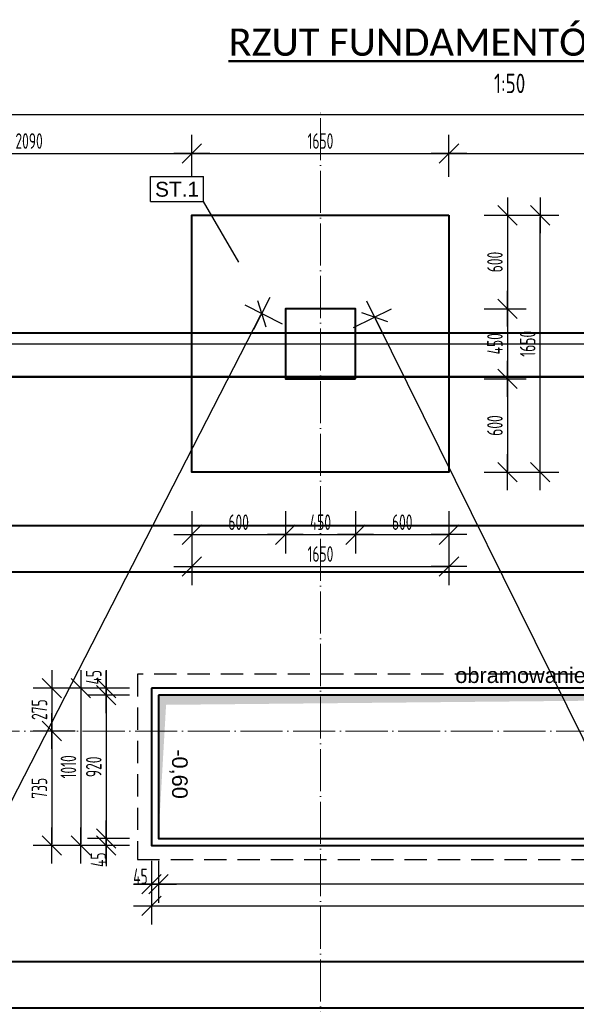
# Model space of a CAD drawing. Extents: x 64462 to 126444, y -56085 to -716.
# Tile 5 of 90: x 80062 to 83635, y -11675 to -5352. Entities that reach past the tile are written whole.
import ezdxf
from ezdxf.enums import TextEntityAlignment as Align

# ---------------------------------------------------------------- set-up
doc = ezdxf.new("R2010")
doc.units = 0
doc.header["$LTSCALE"] = 11.25
doc.linetypes.add('DASHED', pattern=[19.05, 12.7, -6.35])
doc.linetypes.add('GCAD_ISO04W100', pattern=[30, 24, -3, 0, -3])
for name, color, linetype, lineweight in [('--K_Fundamenty_lawy_przekroj', 41, 'Continuous', 40), ('M_Opisy inne', 7, 'Continuous', 25), ('M_Osie', 1, 'GCAD_ISO04W100', 15), ('M_Teksty duże', 3, 'Continuous', 50), ('M_Teksty średnie', 152, 'Continuous', 25)]:
    doc.layers.add(name, color=color, linetype=linetype, lineweight=lineweight)
for name, color, linetype in [('--TW_Wymiary', 1, 'Continuous'), ('111_wytyczne_grube', 220, 'Continuous'), ('111_wytyczne_hatch', 11, 'Continuous'), ('111_WYTYCZNE_OPIS', 7, 'Continuous'), ('TS_LINIE_WIDOCZNE', 7, 'Continuous'), ('TS_OPISY', 7, 'Continuous'), ('TS_OPISY_LINIE', 7, 'Continuous'), ('TS_OPISY_RAMKA', 7, 'Continuous'), ('Wymiarowanie - Poziomy', 7, 'Continuous')]:
    doc.layers.add(name, color=color, linetype=linetype)
doc.styles.add('ARIAL', font='arial.ttf')
doc.styles.add('GENERATED_STYLE_2', font='ARIAL.TTF')
doc.styles.add('MCAD_TD', font='calibri.ttf')
doc.styles.add('MCAD_TS', font='GENISO.SHX', dxfattribs={"width": 0.8})
doc.styles.add('MCAD_TWYM', font='GENISO.SHX', dxfattribs={"width": 0.7})
doc.dimstyles.new('MCAD_KR_50 [mm]', dxfattribs={"dimscale": 5, "dimtxt": 20, "dimasz": 2, "dimexe": 24, "dimexo": 0, "dimgap": 0, "dimtad": 0, "dimdec": 1, "dimrnd": 0.5, "dimzin": 9, "dimdsep": 46, "dimtxsty": 'MCAD_TWYM', "dimblk": 'MC_WYM_KR', "dimcen": 0, "dimdle": 20, "dimclrd": 256, "dimclre": 256, "dimclrt": 7, "dimazin": 0, "dimtfac": 0.033333, "dimtdec": 1, "dimtmove": 0, "dimatfit": 3, "dimldrblk": 'MC_WYM_ST', "dimfxl": 30, "dimfxlon": 1, "dimtvp": 0.8, "dimtolj": 1, "dimarcsym": 0})

# ---------------------------------------------------------------- blocks, each defined once
blk = doc.blocks.new('eoprz')
blk = doc.blocks.new('Part-55396215-2713 - 1634')
at = {"layer": 'TS_LINIE_WIDOCZNE', "color": 1, "linetype": 'Continuous'}
for p, q in [((36975, 19553.2), (36975, 20003.2)), ((36975, 20003.2), (37425, 20003.2)), ((37425, 20003.2), (37425, 19553.2)), ((37425, 19553.2), (36975, 19553.2))]:
    blk.add_line(p, q, dxfattribs=at)
blk = doc.blocks.new('Part-55396215-2773 - 1634')
at = {"layer": 'TS_LINIE_WIDOCZNE', "color": 1, "linetype": 'Continuous'}
for p, q in [((36375, 20603.2), (38025, 20603.2)), ((36375, 18953.2), (36375, 20603.2)), ((38025, 20603.2), (38025, 18953.2)), ((38025, 18953.2), (36375, 18953.2))]:
    blk.add_line(p, q, dxfattribs=at)
blk = doc.blocks.new('Mark-55396215-2781 - 1634')
blk.add_wipeout([(36420.2, 20722.6), (36420.2, 20822.6), (36138.8, 20822.6), (36138.8, 20722.6)]).dxf.layer = 'TS_OPISY_LINIE'
blk.add_wipeout([(36420.2, 20722.6), (36420.2, 20822.6), (36138.8, 20822.6), (36138.8, 20722.6)]).dxf.layer = 'TS_OPISY_LINIE'
at = {"layer": 'TS_OPISY_LINIE', "linetype": 'Continuous'}
blk.add_line((36675.2, 20302.9), (36450.2, 20692.6), dxfattribs=at)
at = {"layer": 'TS_OPISY_RAMKA', "linetype": 'Continuous'}
for p, q in [((36108.8, 20852.6), (36450.2, 20852.6)), ((36108.8, 20692.6), (36108.8, 20852.6)), ((36450.2, 20692.6), (36450.2, 20852.6)), ((36108.8, 20692.6), (36450.2, 20692.6))]:
    blk.add_line(p, q, dxfattribs=at)
at = {"layer": 'TS_OPISY', "style": 'ARIAL'}
blk.add_text('ST.1', height=95.51, dxfattribs=at).set_placement((36138.8, 20722.6))
blk = doc.blocks.new('MC_WYM_KR')
at = {"linetype": 'ByBlock'}
blk.add_line((11.52, 0), (-11.52, 0), dxfattribs=at)
at = {"color": 7, "linetype": 'ByBlock'}
blk.add_line((6.24, 6.24), (-6.24, -6.24), dxfattribs=at)
blk = doc.blocks.new('*D4825')
at = {"layer": '--TW_Wymiary', "lineweight": -2}
for p, q in [((79077, -6361.7), (79077, -6091.7)), ((81167.2, -6361.7), (81167.2, -6091.7)), ((79087, -6211.7), (81157.2, -6211.7))]:
    blk.add_line(p, q, dxfattribs=at)
at = {"layer": 'Defpoints', "color": 0}
for p in [(81167.2, -6211.7), (79077, -6608.5), (81167.2, -6608.5)]:
    blk.add_point(p, dxfattribs=at)
at = {"layer": '--TW_Wymiary', "linetype": 'ByBlock', "lineweight": -2, "xscale": 10, "yscale": 10, "zscale": 10, "rotation": 180}
blk.add_blockref('MC_WYM_KR', (79077, -6211.7), dxfattribs=at)
at = {"layer": '--TW_Wymiary', "linetype": 'ByBlock', "lineweight": -2, "xscale": 10, "yscale": 10, "zscale": 10}
blk.add_blockref('MC_WYM_KR', (81167.2, -6211.7), dxfattribs=at)
at = {"layer": '--TW_Wymiary', "color": 7, "insert": (80122.1, -6131.7), "char_height": 100, "attachment_point": 5, "style": 'MCAD_TWYM'}
blk.add_mtext('\\A1;2090', dxfattribs=at)
blk = doc.blocks.new('MC_WYM_ST')
blk.add_solid([(0, 0), (-14.68, 3), (-14.68, -3), (0, 0)])
blk = doc.blocks.new('*D4826')
at = {"layer": '--TW_Wymiary', "lineweight": -2}
for p, q in [((81167.2, -6361.7), (81167.2, -6091.7)), ((82817.2, -6361.7), (82817.2, -6091.7)), ((81177.2, -6211.7), (82807.2, -6211.7))]:
    blk.add_line(p, q, dxfattribs=at)
at = {"layer": 'Defpoints', "color": 0}
for p in [(82817.2, -6211.7), (81167.2, -6608.5), (82817.2, -6608.5)]:
    blk.add_point(p, dxfattribs=at)
at = {"layer": '--TW_Wymiary', "linetype": 'ByBlock', "lineweight": -2, "xscale": 10, "yscale": 10, "zscale": 10, "rotation": 180}
blk.add_blockref('MC_WYM_KR', (81167.2, -6211.7), dxfattribs=at)
at = {"layer": '--TW_Wymiary', "linetype": 'ByBlock', "lineweight": -2, "xscale": 10, "yscale": 10, "zscale": 10}
blk.add_blockref('MC_WYM_KR', (82817.2, -6211.7), dxfattribs=at)
at = {"layer": '--TW_Wymiary', "color": 7, "insert": (81992.2, -6131.7), "char_height": 100, "attachment_point": 5, "style": 'MCAD_TWYM'}
blk.add_mtext('\\A1;1650', dxfattribs=at)
blk = doc.blocks.new('*D4827')
at = {"layer": '--TW_Wymiary', "lineweight": -2}
for p, q in [((82817.2, -6361.7), (82817.2, -6091.7)), ((84767.2, -6361.7), (84767.2, -6091.7)), ((82827.2, -6211.7), (84757.2, -6211.7))]:
    blk.add_line(p, q, dxfattribs=at)
at = {"layer": 'Defpoints', "color": 0}
for p in [(84767.2, -6211.7), (82817.2, -6608.5), (84767.2, -6608.5)]:
    blk.add_point(p, dxfattribs=at)
at = {"layer": '--TW_Wymiary', "linetype": 'ByBlock', "lineweight": -2, "xscale": 10, "yscale": 10, "zscale": 10, "rotation": 180}
blk.add_blockref('MC_WYM_KR', (82817.2, -6211.7), dxfattribs=at)
at = {"layer": '--TW_Wymiary', "linetype": 'ByBlock', "lineweight": -2, "xscale": 10, "yscale": 10, "zscale": 10}
blk.add_blockref('MC_WYM_KR', (84767.2, -6211.7), dxfattribs=at)
at = {"layer": '--TW_Wymiary', "color": 7, "insert": (83792.2, -6131.7), "char_height": 100, "attachment_point": 5, "style": 'MCAD_TWYM'}
blk.add_mtext('\\A1;1950', dxfattribs=at)
blk = doc.blocks.new('*D4831')
at = {"layer": '--TW_Wymiary', "lineweight": -2}
for p, q in [((77427, -6111.7), (77427, -5841.7)), ((90157.2, -6111.7), (90157.2, -5841.7)), ((77437, -5961.7), (90147.2, -5961.7))]:
    blk.add_line(p, q, dxfattribs=at)
at = {"layer": 'Defpoints', "color": 0}
for p in [(90157.2, -5961.7), (77427, -6608.5), (90157.2, -6608.5)]:
    blk.add_point(p, dxfattribs=at)
at = {"layer": '--TW_Wymiary', "linetype": 'ByBlock', "lineweight": -2, "xscale": 10, "yscale": 10, "zscale": 10, "rotation": 180}
blk.add_blockref('MC_WYM_KR', (77427, -5961.7), dxfattribs=at)
at = {"layer": '--TW_Wymiary', "linetype": 'ByBlock', "lineweight": -2, "xscale": 10, "yscale": 10, "zscale": 10}
blk.add_blockref('MC_WYM_KR', (90157.2, -5961.7), dxfattribs=at)
at = {"layer": '--TW_Wymiary', "color": 7, "insert": (83792.1, -5881.7), "char_height": 100, "attachment_point": 5, "style": 'MCAD_TWYM'}
blk.add_mtext('\\A1;12730', dxfattribs=at)
blk = doc.blocks.new('*D4851')
at = {"layer": '--TW_Wymiary', "lineweight": -2}
for p, q in [((77269.9, -7433.5), (76999.9, -7433.5)), ((77119.9, -14710.5), (77119.9, -7443.5)), ((77269.9, -14720.5), (76999.9, -14720.5))]:
    blk.add_line(p, q, dxfattribs=at)
at = {"layer": 'Defpoints', "color": 0}
for p in [(77119.9, -7433.5), (81992.2, -7433.5), (78252.2, -14720.5)]:
    blk.add_point(p, dxfattribs=at)
at = {"layer": '--TW_Wymiary', "linetype": 'ByBlock', "lineweight": -2, "xscale": 10, "yscale": 10, "zscale": 10}
for p, rotation in [((77119.9, -7433.5), 90), ((77119.9, -14720.5), 270)]:
    blk.add_blockref('MC_WYM_KR', p, dxfattribs=dict(at, rotation=rotation))
at = {"layer": '--TW_Wymiary', "color": 7, "insert": (77039.9, -11077), "char_height": 100, "attachment_point": 5, "rotation": 90, "style": 'MCAD_TWYM'}
blk.add_mtext('\\A1;7287', dxfattribs=at)
blk = doc.blocks.new('*D4853')
at = {"layer": '--TW_Wymiary', "lineweight": -2}
for p, q in [((81748.5, -7308.4), (81508.3, -7185.1)), ((77879.7, -14518), (81610.5, -7248.8)), ((78008.5, -14595.4), (77768.3, -14472.1))]:
    blk.add_line(p, q, dxfattribs=at)
at = {"layer": 'Defpoints', "color": 0}
for p in [(81615.1, -7239.9), (81992.2, -7433.5), (78252.2, -14720.5)]:
    blk.add_point(p, dxfattribs=at)
at = {"layer": '--TW_Wymiary', "linetype": 'ByBlock', "lineweight": -2, "xscale": 10, "yscale": 10, "zscale": 10}
for p, rotation in [((81615.1, -7239.9), 62.83116613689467), ((77875.1, -14526.9), 242.8311661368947)]:
    blk.add_blockref('MC_WYM_KR', p, dxfattribs=dict(at, rotation=rotation))
at = {"layer": '--TW_Wymiary', "color": 7, "insert": (79673.9, -10846.9), "char_height": 100, "attachment_point": 5, "rotation": 62.83117, "style": 'MCAD_TWYM'}
blk.add_mtext('\\A1;8191', dxfattribs=at)
blk = doc.blocks.new('*D4854')
at = {"layer": '--TW_Wymiary', "lineweight": -2}
for p, q in [((82205.4, -7328.2), (82447.5, -7208.6)), ((82344.3, -7270.7), (85935.5, -14539.8)), ((85805.4, -14615.2), (86047.5, -14495.6))]:
    blk.add_line(p, q, dxfattribs=at)
at = {"layer": 'Defpoints', "color": 0}
for p in [(81992.2, -7433.5), (85939.9, -14548.7), (85592.2, -14720.5)]:
    blk.add_point(p, dxfattribs=at)
at = {"layer": '--TW_Wymiary', "linetype": 'ByBlock', "lineweight": -2, "xscale": 10, "yscale": 10, "zscale": 10}
for p, rotation in [((82339.9, -7261.7), 116.2907750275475), ((85939.9, -14548.7), 296.2907750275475)]:
    blk.add_blockref('MC_WYM_KR', p, dxfattribs=dict(at, rotation=rotation))
at = {"layer": '--TW_Wymiary', "color": 7, "insert": (84211.6, -10869.8), "char_height": 100, "attachment_point": 5, "rotation": 296.29078, "style": 'MCAD_TWYM'}
blk.add_mtext('\\A1;8128', dxfattribs=at)
blk = doc.blocks.new('*D4858')
at = {"layer": '--TW_Wymiary', "lineweight": -2}
for p, q in [((83042.2, -6608.5), (83312.2, -6608.5)), ((83192.2, -6618.5), (83192.2, -7198.5)), ((83042.2, -7208.5), (83312.2, -7208.5))]:
    blk.add_line(p, q, dxfattribs=at)
at = {"layer": 'Defpoints', "color": 0}
for p in [(82817.2, -6608.5), (82817.2, -7208.5), (83192.2, -7208.5)]:
    blk.add_point(p, dxfattribs=at)
at = {"layer": '--TW_Wymiary', "linetype": 'ByBlock', "lineweight": -2, "xscale": 10, "yscale": 10, "zscale": 10}
for p, rotation in [((83192.2, -6608.5), 90), ((83192.2, -7208.5), 270)]:
    blk.add_blockref('MC_WYM_KR', p, dxfattribs=dict(at, rotation=rotation))
at = {"layer": '--TW_Wymiary', "color": 7, "insert": (83112.2, -6908.5), "char_height": 100, "attachment_point": 5, "rotation": 90, "style": 'MCAD_TWYM'}
blk.add_mtext('\\A1;600', dxfattribs=at)
blk = doc.blocks.new('*D4859')
at = {"layer": '--TW_Wymiary', "lineweight": -2}
for p, q in [((83042.2, -7208.5), (83312.2, -7208.5)), ((83192.2, -7218.5), (83192.2, -7648.5)), ((83042.2, -7658.5), (83312.2, -7658.5))]:
    blk.add_line(p, q, dxfattribs=at)
at = {"layer": 'Defpoints', "color": 0}
for p in [(82817.2, -7208.5), (82817.2, -7658.5), (83192.2, -7658.5)]:
    blk.add_point(p, dxfattribs=at)
at = {"layer": '--TW_Wymiary', "linetype": 'ByBlock', "lineweight": -2, "xscale": 10, "yscale": 10, "zscale": 10}
for p, rotation in [((83192.2, -7208.5), 90), ((83192.2, -7658.5), 270)]:
    blk.add_blockref('MC_WYM_KR', p, dxfattribs=dict(at, rotation=rotation))
at = {"layer": '--TW_Wymiary', "color": 7, "insert": (83112.2, -7433.5), "char_height": 100, "attachment_point": 5, "rotation": 90, "style": 'MCAD_TWYM'}
blk.add_mtext('\\A1;450', dxfattribs=at)
blk = doc.blocks.new('*D4860')
at = {"layer": '--TW_Wymiary', "lineweight": -2}
for p, q in [((83042.2, -7658.5), (83312.2, -7658.5)), ((83192.2, -7668.5), (83192.2, -8248.5)), ((83042.2, -8258.5), (83312.2, -8258.5))]:
    blk.add_line(p, q, dxfattribs=at)
at = {"layer": 'Defpoints', "color": 0}
for p in [(82817.2, -7658.5), (82817.2, -8258.5), (83192.2, -8258.5)]:
    blk.add_point(p, dxfattribs=at)
at = {"layer": '--TW_Wymiary', "linetype": 'ByBlock', "lineweight": -2, "xscale": 10, "yscale": 10, "zscale": 10}
for p, rotation in [((83192.2, -7658.5), 90), ((83192.2, -8258.5), 270)]:
    blk.add_blockref('MC_WYM_KR', p, dxfattribs=dict(at, rotation=rotation))
at = {"layer": '--TW_Wymiary', "color": 7, "insert": (83112.2, -7958.5), "char_height": 100, "attachment_point": 5, "rotation": 90, "style": 'MCAD_TWYM'}
blk.add_mtext('\\A1;600', dxfattribs=at)
blk = doc.blocks.new('*D4861')
at = {"layer": '--TW_Wymiary', "lineweight": -2}
for p, q in [((81167.2, -8509.4), (81167.2, -8779.4)), ((81767.2, -8509.4), (81767.2, -8779.4)), ((81177.2, -8659.4), (81757.2, -8659.4))]:
    blk.add_line(p, q, dxfattribs=at)
at = {"layer": 'Defpoints', "color": 0}
for p in [(81167.2, -8258.5), (81767.2, -8258.5), (81767.2, -8659.4)]:
    blk.add_point(p, dxfattribs=at)
at = {"layer": '--TW_Wymiary', "linetype": 'ByBlock', "lineweight": -2, "xscale": 10, "yscale": 10, "zscale": 10, "rotation": 180}
blk.add_blockref('MC_WYM_KR', (81167.2, -8659.4), dxfattribs=at)
at = {"layer": '--TW_Wymiary', "linetype": 'ByBlock', "lineweight": -2, "xscale": 10, "yscale": 10, "zscale": 10}
blk.add_blockref('MC_WYM_KR', (81767.2, -8659.4), dxfattribs=at)
at = {"layer": '--TW_Wymiary', "color": 7, "insert": (81467.2, -8579.4), "char_height": 100, "attachment_point": 5, "style": 'MCAD_TWYM'}
blk.add_mtext('\\A1;600', dxfattribs=at)
blk = doc.blocks.new('*D4862')
at = {"layer": '--TW_Wymiary', "lineweight": -2}
for p, q in [((81767.2, -8509.4), (81767.2, -8779.4)), ((82217.2, -8509.4), (82217.2, -8779.4)), ((81777.2, -8659.4), (82207.2, -8659.4))]:
    blk.add_line(p, q, dxfattribs=at)
at = {"layer": 'Defpoints', "color": 0}
for p in [(81767.2, -8258.5), (82217.2, -8258.5), (82217.2, -8659.4)]:
    blk.add_point(p, dxfattribs=at)
at = {"layer": '--TW_Wymiary', "linetype": 'ByBlock', "lineweight": -2, "xscale": 10, "yscale": 10, "zscale": 10, "rotation": 180}
blk.add_blockref('MC_WYM_KR', (81767.2, -8659.4), dxfattribs=at)
at = {"layer": '--TW_Wymiary', "linetype": 'ByBlock', "lineweight": -2, "xscale": 10, "yscale": 10, "zscale": 10}
blk.add_blockref('MC_WYM_KR', (82217.2, -8659.4), dxfattribs=at)
at = {"layer": '--TW_Wymiary', "color": 7, "insert": (81992.2, -8579.4), "char_height": 100, "attachment_point": 5, "style": 'MCAD_TWYM'}
blk.add_mtext('\\A1;450', dxfattribs=at)
blk = doc.blocks.new('*D4863')
at = {"layer": '--TW_Wymiary', "lineweight": -2}
for p, q in [((82217.2, -8509.4), (82217.2, -8779.4)), ((82817.2, -8509.4), (82817.2, -8779.4)), ((82227.2, -8659.4), (82807.2, -8659.4))]:
    blk.add_line(p, q, dxfattribs=at)
at = {"layer": 'Defpoints', "color": 0}
for p in [(82217.2, -8258.5), (82817.2, -8258.5), (82817.2, -8659.4)]:
    blk.add_point(p, dxfattribs=at)
at = {"layer": '--TW_Wymiary', "linetype": 'ByBlock', "lineweight": -2, "xscale": 10, "yscale": 10, "zscale": 10, "rotation": 180}
blk.add_blockref('MC_WYM_KR', (82217.2, -8659.4), dxfattribs=at)
at = {"layer": '--TW_Wymiary', "linetype": 'ByBlock', "lineweight": -2, "xscale": 10, "yscale": 10, "zscale": 10}
blk.add_blockref('MC_WYM_KR', (82817.2, -8659.4), dxfattribs=at)
at = {"layer": '--TW_Wymiary', "color": 7, "insert": (82517.2, -8579.4), "char_height": 100, "attachment_point": 5, "style": 'MCAD_TWYM'}
blk.add_mtext('\\A1;600', dxfattribs=at)
blk = doc.blocks.new('*D4864')
at = {"layer": '--TW_Wymiary', "lineweight": -2}
for p, q in [((81167.2, -8713.6), (81167.2, -8983.6)), ((82817.2, -8713.6), (82817.2, -8983.6)), ((81177.2, -8863.6), (82807.2, -8863.6))]:
    blk.add_line(p, q, dxfattribs=at)
at = {"layer": 'Defpoints', "color": 0}
for p in [(81167.2, -8258.5), (82817.2, -8258.5), (82817.2, -8863.6)]:
    blk.add_point(p, dxfattribs=at)
at = {"layer": '--TW_Wymiary', "linetype": 'ByBlock', "lineweight": -2, "xscale": 10, "yscale": 10, "zscale": 10, "rotation": 180}
blk.add_blockref('MC_WYM_KR', (81167.2, -8863.6), dxfattribs=at)
at = {"layer": '--TW_Wymiary', "linetype": 'ByBlock', "lineweight": -2, "xscale": 10, "yscale": 10, "zscale": 10}
blk.add_blockref('MC_WYM_KR', (82817.2, -8863.6), dxfattribs=at)
at = {"layer": '--TW_Wymiary', "color": 7, "insert": (81992.2, -8783.6), "char_height": 100, "attachment_point": 5, "style": 'MCAD_TWYM'}
blk.add_mtext('\\A1;1650', dxfattribs=at)
blk = doc.blocks.new('*D4865')
at = {"layer": '--TW_Wymiary', "lineweight": -2}
for p, q in [((83252.2, -6608.5), (83522.2, -6608.5)), ((83402.2, -8248.5), (83402.2, -6618.5)), ((83252.2, -8258.5), (83522.2, -8258.5))]:
    blk.add_line(p, q, dxfattribs=at)
at = {"layer": 'Defpoints', "color": 0}
for p in [(82817.2, -6608.5), (83402.2, -6608.5), (82817.2, -8258.5)]:
    blk.add_point(p, dxfattribs=at)
at = {"layer": '--TW_Wymiary', "linetype": 'ByBlock', "lineweight": -2, "xscale": 10, "yscale": 10, "zscale": 10}
for p, rotation in [((83402.2, -6608.5), 90), ((83402.2, -8258.5), 270)]:
    blk.add_blockref('MC_WYM_KR', p, dxfattribs=dict(at, rotation=rotation))
at = {"layer": '--TW_Wymiary', "color": 7, "insert": (83322.2, -7433.5), "char_height": 100, "attachment_point": 5, "rotation": 90, "style": 'MCAD_TWYM'}
blk.add_mtext('\\A1;1650', dxfattribs=at)
blk = doc.blocks.new('*D5721')
at = {"layer": '--TW_Wymiary', "lineweight": -2}
for p, q in [((2422.3, -2281.9), (2152.3, -2281.9)), ((2272.3, -2291.9), (2272.3, -3281.9)), ((2422.3, -3291.9), (2152.3, -3291.9))]:
    blk.add_line(p, q, dxfattribs=at)
at = {"layer": 'Defpoints', "color": 0}
for p in [(2725, -2281.9), (2272.3, -3291.9), (2725, -3291.9)]:
    blk.add_point(p, dxfattribs=at)
at = {"layer": '--TW_Wymiary', "linetype": 'ByBlock', "lineweight": -2, "xscale": 10, "yscale": 10, "zscale": 10}
for p, rotation in [((2272.3, -2281.9), 89.99999999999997), ((2272.3, -3291.9), 270)]:
    blk.add_blockref('MC_WYM_KR', p, dxfattribs=dict(at, rotation=rotation))
at = {"layer": '--TW_Wymiary', "color": 7, "insert": (2192.3, -2786.9), "char_height": 100, "attachment_point": 5, "rotation": 90, "style": 'MCAD_TWYM'}
blk.add_mtext('\\A1;1010', dxfattribs=at)
blk = doc.blocks.new('*D5722')
at = {"layer": '--TW_Wymiary', "lineweight": -2}
for p, q in [((2725, -3529.9), (2725, -3799.9)), ((9225, -3529.9), (9225, -3799.9)), ((2735, -3679.9), (9215, -3679.9))]:
    blk.add_line(p, q, dxfattribs=at)
at = {"layer": 'Defpoints', "color": 0}
for p in [(2725, -3291.9), (9225, -3291.9), (9225, -3679.9)]:
    blk.add_point(p, dxfattribs=at)
at = {"layer": '--TW_Wymiary', "linetype": 'ByBlock', "lineweight": -2, "xscale": 10, "yscale": 10, "zscale": 10, "rotation": 180}
blk.add_blockref('MC_WYM_KR', (2725, -3679.9), dxfattribs=at)
at = {"layer": '--TW_Wymiary', "linetype": 'ByBlock', "lineweight": -2, "xscale": 10, "yscale": 10, "zscale": 10}
blk.add_blockref('MC_WYM_KR', (9225, -3679.9), dxfattribs=at)
at = {"layer": '--TW_Wymiary', "color": 7, "insert": (5975, -3599.9), "char_height": 100, "attachment_point": 5, "style": 'MCAD_TWYM'}
blk.add_mtext('\\A1;6500', dxfattribs=at)
blk = doc.blocks.new('*D5723')
at = {"layer": '--TW_Wymiary', "lineweight": -2}
for p, q in [((2434.9, -2281.9), (2434.9, -2169.7)), ((2584.9, -2281.9), (2314.9, -2281.9)), ((2584.9, -2326.9), (2314.9, -2326.9)), ((2434.9, -2291.9), (2434.9, -2316.9))]:
    blk.add_line(p, q, dxfattribs=at)
at = {"layer": 'Defpoints', "color": 0}
for p in [(2434.9, -2326.9), (2725, -2281.9), (2770, -2326.9)]:
    blk.add_point(p, dxfattribs=at)
at = {"layer": '--TW_Wymiary', "linetype": 'ByBlock', "lineweight": -2, "xscale": 10, "yscale": 10, "zscale": 10}
for p, rotation in [((2434.9, -2281.9), 90), ((2434.9, -2326.9), 270)]:
    blk.add_blockref('MC_WYM_KR', p, dxfattribs=dict(at, rotation=rotation))
at = {"layer": '--TW_Wymiary', "color": 7, "insert": (2354.9, -2211.7), "char_height": 100, "attachment_point": 5, "rotation": 90, "style": 'MCAD_TWYM'}
blk.add_mtext('\\A1;45', dxfattribs=at)
blk = doc.blocks.new('*D5724')
at = {"layer": '--TW_Wymiary', "lineweight": -2}
for p, q in [((2584.9, -2326.9), (2314.9, -2326.9)), ((2434.9, -2336.9), (2434.9, -3236.9)), ((2584.9, -3246.9), (2314.9, -3246.9))]:
    blk.add_line(p, q, dxfattribs=at)
at = {"layer": 'Defpoints', "color": 0}
for p in [(2770, -2326.9), (2434.9, -3246.9), (2770, -3246.9)]:
    blk.add_point(p, dxfattribs=at)
at = {"layer": '--TW_Wymiary', "linetype": 'ByBlock', "lineweight": -2, "xscale": 10, "yscale": 10, "zscale": 10}
for p, rotation in [((2434.9, -2326.9), 90), ((2434.9, -3246.9), 270)]:
    blk.add_blockref('MC_WYM_KR', p, dxfattribs=dict(at, rotation=rotation))
at = {"layer": '--TW_Wymiary', "color": 7, "insert": (2354.9, -2786.9), "char_height": 100, "attachment_point": 5, "rotation": 90, "style": 'MCAD_TWYM'}
blk.add_mtext('\\A1;920', dxfattribs=at)
blk = doc.blocks.new('*D5725')
at = {"layer": '--TW_Wymiary', "lineweight": -2}
for p, q in [((2584.9, -3246.9), (2314.9, -3246.9)), ((2434.9, -3256.9), (2434.9, -3281.9)), ((2584.9, -3291.9), (2314.9, -3291.9)), ((2434.9, -3291.9), (2434.9, -3425.4))]:
    blk.add_line(p, q, dxfattribs=at)
at = {"layer": 'Defpoints', "color": 0}
for p in [(2770, -3246.9), (2434.9, -3291.9), (2725, -3291.9)]:
    blk.add_point(p, dxfattribs=at)
at = {"layer": '--TW_Wymiary', "linetype": 'ByBlock', "lineweight": -2, "xscale": 10, "yscale": 10, "zscale": 10}
for p, rotation in [((2434.9, -3246.9), 90), ((2434.9, -3291.9), 270)]:
    blk.add_blockref('MC_WYM_KR', p, dxfattribs=dict(at, rotation=rotation))
at = {"layer": '--TW_Wymiary', "color": 7, "insert": (2384.9, -3383.4), "char_height": 100, "attachment_point": 5, "rotation": 90, "style": 'MCAD_TWYM'}
blk.add_mtext('\\A1;45', dxfattribs=at)
blk = doc.blocks.new('*D5727')
at = {"layer": '--TW_Wymiary', "lineweight": -2}
for p, q in [((2770, -3389.9), (2770, -3659.9)), ((9180, -3389.9), (9180, -3659.9)), ((9170, -3539.9), (2780, -3539.9))]:
    blk.add_line(p, q, dxfattribs=at)
at = {"layer": 'Defpoints', "color": 0}
for p in [(2770, -3246.9), (9180, -3246.9), (2770, -3539.9)]:
    blk.add_point(p, dxfattribs=at)
at = {"layer": '--TW_Wymiary', "linetype": 'ByBlock', "lineweight": -2, "xscale": 10, "yscale": 10, "zscale": 10, "rotation": 180}
blk.add_blockref('MC_WYM_KR', (2770, -3539.9), dxfattribs=at)
at = {"layer": '--TW_Wymiary', "linetype": 'ByBlock', "lineweight": -2, "xscale": 10, "yscale": 10, "zscale": 10}
blk.add_blockref('MC_WYM_KR', (9180, -3539.9), dxfattribs=at)
at = {"layer": '--TW_Wymiary', "color": 7, "insert": (5975, -3459.9), "char_height": 100, "attachment_point": 5, "style": 'MCAD_TWYM'}
blk.add_mtext('\\A1;6410', dxfattribs=at)
blk = doc.blocks.new('*D5728')
at = {"layer": '--TW_Wymiary', "lineweight": -2}
for p, q in [((2725, -3389.9), (2725, -3659.9)), ((2770, -3389.9), (2770, -3659.9)), ((2725, -3539.9), (2612.8, -3539.9)), ((2760, -3539.9), (2735, -3539.9))]:
    blk.add_line(p, q, dxfattribs=at)
at = {"layer": 'Defpoints', "color": 0}
for p in [(2770, -3246.9), (2725, -3291.9), (2725, -3539.9)]:
    blk.add_point(p, dxfattribs=at)
at = {"layer": '--TW_Wymiary', "linetype": 'ByBlock', "lineweight": -2, "xscale": 10, "yscale": 10, "zscale": 10, "rotation": 180}
blk.add_blockref('MC_WYM_KR', (2725, -3539.9), dxfattribs=at)
at = {"layer": '--TW_Wymiary', "linetype": 'ByBlock', "lineweight": -2, "xscale": 10, "yscale": 10, "zscale": 10}
blk.add_blockref('MC_WYM_KR', (2770, -3539.9), dxfattribs=at)
at = {"layer": '--TW_Wymiary', "color": 7, "insert": (2654.8, -3489.9), "char_height": 100, "attachment_point": 5, "style": 'MCAD_TWYM'}
blk.add_mtext('\\A1;45', dxfattribs=at)
blk = doc.blocks.new('*D5729')
at = {"layer": '--TW_Wymiary', "lineweight": -2}
for p, q in [((2236, -2281.9), (1966, -2281.9)), ((2086, -2291.9), (2086, -2547)), ((2236, -2557), (1966, -2557))]:
    blk.add_line(p, q, dxfattribs=at)
at = {"layer": 'Defpoints', "color": 0}
for p in [(2725, -2281.9), (2086, -2557), (2725, -2557)]:
    blk.add_point(p, dxfattribs=at)
at = {"layer": '--TW_Wymiary', "linetype": 'ByBlock', "lineweight": -2, "xscale": 10, "yscale": 10, "zscale": 10}
for p, rotation in [((2086, -2281.9), 90), ((2086, -2557), 270)]:
    blk.add_blockref('MC_WYM_KR', p, dxfattribs=dict(at, rotation=rotation))
at = {"layer": '--TW_Wymiary', "color": 7, "insert": (2006, -2419.5), "char_height": 100, "attachment_point": 5, "rotation": 90, "style": 'MCAD_TWYM'}
blk.add_mtext('\\A1;275', dxfattribs=at)
blk = doc.blocks.new('*D5730')
at = {"layer": '--TW_Wymiary', "lineweight": -2}
for p, q in [((2236, -2557), (1966, -2557)), ((2086, -2567), (2086, -3281.9)), ((2236, -3291.9), (1966, -3291.9))]:
    blk.add_line(p, q, dxfattribs=at)
at = {"layer": 'Defpoints', "color": 0}
for p in [(2725, -2557), (2086, -3291.9), (2725, -3291.9)]:
    blk.add_point(p, dxfattribs=at)
at = {"layer": '--TW_Wymiary', "linetype": 'ByBlock', "lineweight": -2, "xscale": 10, "yscale": 10, "zscale": 10}
for p, rotation in [((2086, -2557), 90), ((2086, -3291.9), 270)]:
    blk.add_blockref('MC_WYM_KR', p, dxfattribs=dict(at, rotation=rotation))
at = {"layer": '--TW_Wymiary', "color": 7, "insert": (2006, -2924.5), "char_height": 100, "attachment_point": 5, "rotation": 90, "style": 'MCAD_TWYM'}
blk.add_mtext('\\A1;735', dxfattribs=at)
blk = doc.blocks.new('fffffff')
at = {"layer": '--K_Fundamenty_lawy_przekroj'}
for points in [[(140, -281.85), (140, -1286.85), (0, -1286.85), (0, 0), (11220, 0), (11220, -286.85), (11220, -1286.85), (11120, -1286.85), (11120, -281.85)], [(11120, -5291.85), (190, -5291.85), (190, -281.85), (11120, -281.85)], [(10870, -1536.81), (365.03, -1536.81), (365.03, -1236.81), (10870, -1236.81), (10870, -1536.89)], [(2725, -2281.89), (2725, -3291.89), (9225, -3291.89), (9225, -2281.89)], [(2770, -2326.89), (2770, -3246.89), (9180, -3246.89), (9180, -2326.89)], [(10870, -4336.81), (365.03, -4336.81), (365.03, -4036.81), (10870, -4036.81), (10870, -4336.89)]]:
    blk.add_lwpolyline(points, close=True, dxfattribs=at)
at = {"layer": '--TW_Wymiary', "linetype": 'DASHED'}
blk.add_lwpolyline([(2635, -2191.89), (2635, -3381.89), (9315, -3381.89), (9315, -2191.89)], close=True, dxfattribs=at)
at = {"layer": '111_wytyczne_hatch'}
blk.add_solid([(2770, -3246.89), (2770, -2326.89), (2819.28, -2388.73), (9180, -2326.89)], dxfattribs=at)
at = {"layer": '111_WYTYCZNE_OPIS', "style": 'ARIAL'}
blk.add_text('obramowanie otworu: kątownik 45x45x5mm', height=100, dxfattribs=at).set_placement((6034.07, -2248.57), align=Align.CENTER)
at = {"layer": 'Wymiarowanie - Poziomy', "insert": (2839.08, -2992.4), "char_height": 100, "attachment_point": 9, "rotation": 270.001272, "style": 'GENERATED_STYLE_2'}
blk.add_mtext('-0,60', dxfattribs=at)
at = {"layer": '--TW_Wymiary'}
dim = blk.add_linear_dim(base=(2434.94, -2326.89), p1=(2725, -2281.89), p2=(2770, -2326.89), angle=270, dimstyle='MCAD_KR_50 [mm]', dxfattribs=at)
dim.commit()
dim.dimension.update_dxf_attribs({"geometry": '*D5723', "text_midpoint": (2434.94, -2211.69), "dimtype": 160})
dim = blk.add_linear_dim(base=(2085.9608, -2557.0354), p1=(2725, -2281.8887), p2=(2725, -2557.0354), angle=270, dimstyle='MCAD_KR_50 [mm]', dxfattribs=at)
dim.commit()
dim.dimension.update_dxf_attribs({"geometry": '*D5729', "text_midpoint": (2005.9608, -2419.4621)})
for base, p1, angle, override, picture, middle in [((2272.31, -3291.89), (2725, -2281.89), 90, {"dimrnd": 1, "dimtxsty": 'MCAD_TWYM', "dimldrblk": 'MC_WYM_ST'}, '*D5721', (2272.31, -2786.89)), ((2434.94, -3291.89), (2770, -3246.89), 270, {"dimtmove": 1}, '*D5725', (2434.94, -3383.45))]:
    dim = blk.add_linear_dim(base=base, p1=p1, p2=(2725, -3291.89), angle=angle, dimstyle='MCAD_KR_50 [mm]', override=override, dxfattribs=at)
    dim.commit()
    dim.dimension.update_dxf_attribs({"geometry": picture, "text_midpoint": middle, "dimtype": 160})
for base, p1, p2, picture, middle in [((2434.94, -3246.89), (2770, -2326.89), (2770, -3246.89), '*D5724', (2354.94, -2786.89)), ((2085.9608, -3291.8887), (2725, -2557.0354), (2725, -3291.8887), '*D5730', (2005.9608, -2924.4621))]:
    dim = blk.add_linear_dim(base=base, p1=p1, p2=p2, angle=270, dimstyle='MCAD_KR_50 [mm]', override={"dimtmove": 1}, dxfattribs=at)
    dim.commit()
    dim.dimension.update_dxf_attribs({"geometry": picture, "text_midpoint": middle})
dim = blk.add_linear_dim(base=(2725, -3539.9), p1=(2770, -3246.89), p2=(2725, -3291.89), dimstyle='MCAD_KR_50 [mm]', override={"dimtmove": 1}, dxfattribs=at)
dim.commit()
dim.dimension.update_dxf_attribs({"geometry": '*D5728', "text_midpoint": (2654.8, -3539.9), "dimtype": 160})
for base, p1, p2, override, picture, middle in [((2770, -3539.9), (9180, -3246.89), (2770, -3246.89), {"dimtmove": 1}, '*D5727', (5975, -3459.9)), ((9225, -3679.93), (2725, -3291.89), (9225, -3291.89), {"dimrnd": 1, "dimtxsty": 'MCAD_TWYM', "dimldrblk": 'MC_WYM_ST'}, '*D5722', (5975, -3599.93))]:
    dim = blk.add_linear_dim(base=base, p1=p1, p2=p2, dimstyle='MCAD_KR_50 [mm]', override=override, dxfattribs=at)
    dim.commit()
    dim.dimension.update_dxf_attribs({"geometry": picture, "text_midpoint": middle})

msp = doc.modelspace()

# ---------------------------------------------------------------- linework, layer by layer
at = {"layer": '--K_Fundamenty_lawy_przekroj'}
msp.add_lwpolyline([(82217.49, -7658.47), (82217.49, -7208.47), (81767.49, -7208.47), (81767.49, -7658.47)], close=True, dxfattribs=at)
at = {"layer": '111_wytyczne_grube'}
for points in [[(78182.24, -7363.47), (89402.24, -7363.47), (89402.24, -14790.47), (78182.24, -14790.47)], [(78252.24, -7433.47), (89332.24, -7433.47), (89332.24, -14720.47), (78252.24, -14720.47)]]:
    msp.add_lwpolyline(points, close=True, dxfattribs=at)
at = {"layer": 'M_Osie'}
for p, q in [((81992.24, -16045.81), (81992.24, -5933.47)), ((76752.24, -7433.47), (90656.99, -7433.47)), ((76752.24, -9920.47), (90656.99, -9920.47))]:
    msp.add_line(p, q, dxfattribs=at)

# ---------------------------------------------------------------- block references
for name in ['Part-55396215-2773 - 1634', 'Part-55396215-2713 - 1634']:
    msp.add_blockref(name, (44792.24, -27211.65))
at = {"layer": '111_wytyczne_grube'}
msp.add_blockref('fffffff', (78182.24, -7363.47), dxfattribs=at)
at = {"layer": 'M_Opisy inne'}
ref = msp.add_blockref('eoprz', (83206.7, -5636.51), dxfattribs=at)
ref.add_attrib('Nazwa', '%%URZUT FUNDAMENTÓW - MYJNIA', dxfattribs={"layer": 'M_Teksty duże', "height": 175, "style": 'MCAD_TD'}).set_placement((83206.7, -5496.51), align=Align.MIDDLE_CENTER)
ref.add_attrib('Skala', '1:50', dxfattribs={"layer": 'M_Teksty średnie', "height": 125, "style": 'MCAD_TS', "width": 0.8}).set_placement((83206.7, -5761.51), align=Align.MIDDLE_CENTER)

# ---------------------------------------------------------------- dimensions: what is measured, and where the dimension line sits
at = {"layer": '--TW_Wymiary'}
for base, p1, p2, picture, middle in [((84767.24, -6211.65), (82817.24, -6608.47), (84767.24, -6608.47), '*D4827', (83792.24, -6131.65)), ((82217.24, -8659.37), (81767.24, -8258.47), (82217.24, -8258.47), '*D4862', (81992.24, -8579.37)), ((82817.24, -8659.37), (82217.24, -8258.47), (82817.24, -8258.47), '*D4863', (82517.24, -8579.37))]:
    dim = msp.add_linear_dim(base=base, p1=p1, p2=p2, dimstyle='MCAD_KR_50 [mm]', override={"dimtmove": 1}, dxfattribs=at)
    dim.commit()
    dim.dimension.update_dxf_attribs({"geometry": picture, "text_midpoint": middle})
dim = msp.add_aligned_dim(p1=(82817.24, -6608.47), p2=(82817.24, -7208.47), distance=375, dimstyle='MCAD_KR_50 [mm]', dxfattribs=at)
dim.commit()
dim.dimension.update_dxf_attribs({"geometry": '*D4858', "text_midpoint": (83112.24, -6908.47)})
for base, p1, p2, picture, middle in [((83402.17, -6608.47), (82817.24, -8258.47), (82817.24, -6608.47), '*D4865', (83322.17, -7433.47)), ((77119.86, -7433.47), (78252.24, -14720.47), (81992.24, -7433.47), '*D4851', (77039.86, -11076.97))]:
    dim = msp.add_linear_dim(base=base, p1=p1, p2=p2, angle=90, dimstyle='MCAD_KR_50 [mm]', dxfattribs=at)
    dim.commit()
    dim.dimension.update_dxf_attribs({"geometry": picture, "text_midpoint": middle})
for p1, p2, distance, picture, middle in [((78252.24, -14720.47), (81992.24, -7433.47), 423.93, '*D4853', (79673.91, -10846.87)), ((81992.24, -7433.47), (85592.24, -14720.47), 387.76, '*D4854', (84211.62, -10869.78))]:
    dim = msp.add_aligned_dim(p1=p1, p2=p2, distance=distance, dimstyle='MCAD_KR_50 [mm]', override={"dimrnd": 1, "dimtxsty": 'MCAD_TWYM', "dimldrblk": 'MC_WYM_ST'}, dxfattribs=at)
    dim.commit()
    dim.dimension.update_dxf_attribs({"geometry": picture, "text_midpoint": middle})
for base, p1, p2, picture, middle in [((83192.24, -7658.47), (82817.24, -7208.47), (82817.24, -7658.47), '*D4859', (83112.24, -7433.47)), ((83192.24, -8258.47), (82817.24, -7658.47), (82817.24, -8258.47), '*D4860', (83112.24, -7958.47))]:
    dim = msp.add_linear_dim(base=base, p1=p1, p2=p2, angle=90, dimstyle='MCAD_KR_50 [mm]', override={"dimtmove": 1}, dxfattribs=at)
    dim.commit()
    dim.dimension.update_dxf_attribs({"geometry": picture, "text_midpoint": middle})
for base, p2, picture, middle in [((81767.24, -8659.37), (81767.24, -8258.47), '*D4861', (81467.24, -8579.37)), ((82817.24, -8863.56), (82817.24, -8258.47), '*D4864', (81992.24, -8783.56))]:
    dim = msp.add_linear_dim(base=base, p1=(81167.24, -8258.47), p2=p2, dimstyle='MCAD_KR_50 [mm]', dxfattribs=at)
    dim.commit()
    dim.dimension.update_dxf_attribs({"geometry": picture, "text_midpoint": middle})

# ---------------------------------------------------------------- next in the draw order: block references
msp.add_blockref('Mark-55396215-2781 - 1634', (44792.24, -27211.65))

# ---------------------------------------------------------------- next in the draw order: linework, layer by layer
at = {"layer": '--K_Fundamenty_lawy_przekroj'}
msp.add_lwpolyline([(82817.24, -6608.47), (82817.24, -8258.47), (81167.24, -8258.47), (81167.24, -6608.47)], close=True, dxfattribs=at)

# ---------------------------------------------------------------- next in the draw order: dimensions: what is measured, and where the dimension line sits
at = {"layer": '--TW_Wymiary'}
dim = msp.add_linear_dim(base=(90157.23918963, -5961.65301402), p1=(77426.98918963, -6608.46833845), p2=(90157.23918963, -6608.46833845), dimstyle='MCAD_KR_50 [mm]', dxfattribs=at)
dim.commit()
dim.dimension.update_dxf_attribs({"geometry": '*D4831', "text_midpoint": (83792.11418963, -5881.65301402)})
for base, p1, p2, picture, middle in [((81167.23918963, -6211.65301402), (79076.98918963, -6608.46833845), (81167.23918963, -6608.46833845), '*D4825', (80122.11418963, -6131.65301402)), ((82817.24, -6211.65), (81167.24, -6608.47), (82817.24, -6608.47), '*D4826', (81992.24, -6131.65))]:
    dim = msp.add_linear_dim(base=base, p1=p1, p2=p2, dimstyle='MCAD_KR_50 [mm]', override={"dimtmove": 1}, dxfattribs=at)
    dim.commit()
    dim.dimension.update_dxf_attribs({"geometry": picture, "text_midpoint": middle})

doc.saveas('drawing.dxf')
